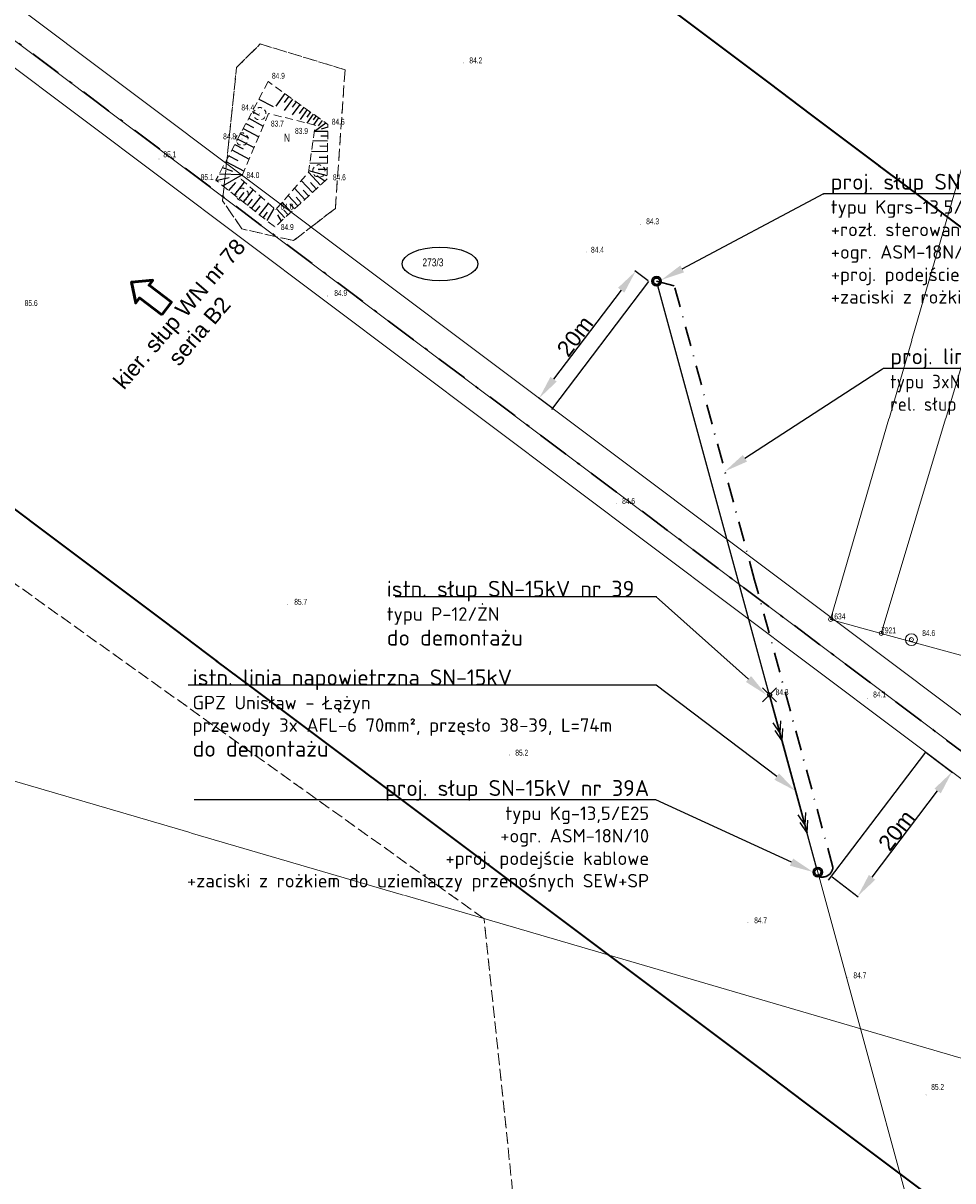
# Model space of a CAD drawing. Header units: metres. Extents: x 6524698 to 6533081, y 5883213 to 5896811.
# Tile 105 of 167: x 6527140 to 6527257, y 5892988 to 5893134. Entities that reach past the tile are written whole.
import ezdxf
from ezdxf import colors
from ezdxf.entities.mleader import LeaderData, LeaderLine
from ezdxf.enums import TextEntityAlignment as Align
from ezdxf.math import Vec2, Vec3

# ---------------------------------------------------------------- set-up
doc = ezdxf.new("R2010")
doc.units = ezdxf.units.M
doc.header["$MEASUREMENT"] = 0
for name, pattern in [('DASHDOT', [4, 2, -0.9, 0.2, -0.9]), ('DASHDOT2', [0.5, 0.25, -0.125, 0, -0.125]), ('mapa zasadnicza$0$1.0_0.5', [1.5, 1, -0.5]), ('mapa zasadnicza$0$219-500', [0]), ('mapa zasadnicza$0$egkk-500', [2, 1.5, -0.5]), ('mapa zasadnicza$0$egug-500', [1, 0.5, -0.5]), ('mapa zasadnicza$0$suep_sn_500', [0]), ('mapa zasadnicza$0$suep_wn_500', [0])]:
    doc.linetypes.add(name, pattern=pattern)
doc.layers.get('0').update_dxf_attribs({"lineweight": 0})
for name, color, linetype in [('!Pomiary odległości przewodów', 2, 'Continuous'), ('# OBMBS-9x-19xxx _EI_demontaż SN', 1, 'Demontaż_(6m)'), ('# OBMBS-9x-19xxx domiary', 5, 'Continuous'), ('mapa zasadnicza$0$000 Inne (niezydentyfikowane)', 7, 'Continuous'), ('mapa zasadnicza$0$202-punkt graniczny', 7, 'Continuous'), ('mapa zasadnicza$0$202-punkt graniczny-Atr103', 7, 'Continuous'), ('mapa zasadnicza$0$210-oznaczenie konturu użytku gruntowego', 7, 'Continuous'), ('mapa zasadnicza$0$211-numer działki ewidencyjnej', 7, 'Continuous'), ('mapa zasadnicza$0$217-kontur klasyfikacyjny', 7, 'Continuous'), ('mapa zasadnicza$0$218-kontur użytku gruntowego', 7, 'Continuous'), ('mapa zasadnicza$0$219-działka ewidencyjna', 7, 'Continuous'), ('mapa zasadnicza$0$drzewo liściaste', 7, 'Continuous'), ('mapa zasadnicza$0$pikieta naturalna', 7, 'Continuous'), ('mapa zasadnicza$0$pikieta naturalna-Atr2', 7, 'Continuous'), ('mapa zasadnicza$0$przewód elektroenergetyczny wysokiego napięcia', 7, 'Continuous'), ('mapa zasadnicza$0$przewód elektroenergetyczny średniego napięcia', 7, 'Continuous'), ('mapa zasadnicza$0$skarpa nieumocniona', 7, 'Continuous'), ('mapa zasadnicza$0$studnia zwykła', 7, 'Continuous'), ('mapa zasadnicza$0$słup przewodów napowietrznych', 7, 'Continuous')]:
    doc.layers.add(name, color=color, linetype=linetype)
for name, color, linetype, lineweight in [('# OBMBS-9x-19xxx __EI_opis_SN', 1, 'Continuous', 0), ('# OBMBS-9x-19xxx __EI_opis_WN słupy', 250, 'Continuous', 0), ('# OBMBS-9x-19xxx _El_działki', 92, 'Continuous', 25), ('# OBMBS-9x-19xxx _SN PROJ. KABLE 15kV', 10, 'DASHDOT2', 30), ('# OBMBS-9x-19xxx _SN PROJ. SŁUPY', 10, 'Continuous', 30), ('_EI_proj. mufa_złacze_stacja_słup SN', 10, 'Continuous', 25), ('_trasa_os', 1, 'DASHDOT', 30), ('Sections span lengths and Marker Balls Plan', 7, 'Continuous', 0)]:
    doc.layers.add(name, color=color, linetype=linetype, lineweight=lineweight)
doc.styles.add('linie', font='simplex.shx', dxfattribs={"height": 1})
doc.styles.add('mapa zasadnicza$0$STANDARD', font='Working1250', dxfattribs={"width": 0.75})
doc.styles.add('PLS_View', font='arial.ttf')
doc.styles.get("Standard").update_dxf_attribs({"font": 'arial.ttf'})
doc.linetypes.add('Demontaż_(6m)', pattern='A,6,["x",linie,S=2,R=0,X=-0.5238,Y=-0.66667],0', length=6)
doc.dimstyles.new('ISO-25', dxfattribs={"dimtxt": 2.5, "dimasz": 2.5, "dimexe": 1.25, "dimexo": 0.625, "dimtad": 1, "dimtxsty": 'Standard', "dimcen": 2.5, "dimadec": 0, "dimazin": 0, "dimtfac": 1, "dimtmove": 0, "dimatfit": 3, "dimfxl": 1, "dimarcsym": 0})

# ---------------------------------------------------------------- blocks, each defined once
blk = doc.blocks.new('*D1246')
at = {"layer": '# OBMBS-9x-19xxx domiary', "color": 0, "linetype": 'ByBlock', "lineweight": -2}
for p, q in [((6527254.12, 5893041.9), (6527257.42, 5893039.4)), ((6527247.27, 5893026.19), (6527255.53, 5893037.07)), ((6527242.24, 5893026.24), (6527245.54, 5893023.74))]:
    blk.add_line(p, q, dxfattribs=at)
at = {"layer": '# OBMBS-9x-19xxx domiary', "color": 0}
for points in [[(6527255.93, 5893036.77), (6527255.13, 5893037.37), (6527257.34, 5893039.46)], [(6527246.87, 5893026.49), (6527247.67, 5893025.88), (6527245.46, 5893023.8)]]:
    blk.add_solid(points, dxfattribs=at)
at = {"layer": 'Defpoints', "color": 0}
for p in [(6527254.04, 5893041.96), (6527257.34, 5893039.46), (6527242.16, 5893026.3)]:
    blk.add_point(p, dxfattribs=at)
at = {"layer": '# OBMBS-9x-19xxx domiary', "color": 0, "insert": (6527250.35, 5893032.1), "char_height": 2, "attachment_point": 5, "rotation": 52.8021}
blk.add_mtext('20m', dxfattribs=at)
blk = doc.blocks.new('*D1247')
at = {"layer": '# OBMBS-9x-19xxx domiary', "color": 0, "linetype": 'ByBlock', "lineweight": -2}
for p, q in [((6527219.08, 5893101.37), (6527217.4, 5893102.64)), ((6527215.66, 5893100.19), (6527207.15, 5893088.97)), ((6527206.93, 5893085.37), (6527205.25, 5893086.64))]:
    blk.add_line(p, q, dxfattribs=at)
at = {"layer": '# OBMBS-9x-19xxx domiary', "color": 0}
for points in [[(6527216.06, 5893099.89), (6527215.27, 5893100.5), (6527217.48, 5893102.58)], [(6527206.75, 5893089.27), (6527207.54, 5893088.67), (6527205.33, 5893086.58)]]:
    blk.add_solid(points, dxfattribs=at)
at = {"layer": 'Defpoints', "color": 0}
for p in [(6527219.16, 5893101.31), (6527205.33, 5893086.58), (6527207.01, 5893085.31)]:
    blk.add_point(p, dxfattribs=at)
at = {"layer": '# OBMBS-9x-19xxx domiary', "color": 0, "insert": (6527209.85, 5893094.39), "char_height": 2, "attachment_point": 5, "rotation": 52.8021}
blk.add_mtext('20m', dxfattribs=at)
blk = doc.blocks.new('mapa zasadnicza$0$202')
at = {"color": 0, "linetype": 'Continuous', "lineweight": 0}
blk.add_circle((0, 0), 0.25, dxfattribs=at)
blk = doc.blocks.new('mapa zasadnicza$0$OP021')
at = {"linetype": 'Continuous', "lineweight": 13}
h = blk.add_hatch(color=0, dxfattribs=at)
edge = h.paths.add_edge_path()
edge.add_arc((0, 0), 0.05, 0, 360)
at = {"color": 0, "linetype": 'Continuous', "lineweight": 13}
for centre, start, end in [((-0.38, 0.124), 121.308, 202.548), ((0, 0.4), 49.272, 130.728), ((0.38, 0.124), 337.452, 58.692), ((-0.235, -0.324), 193.221, 274.871), ((0.235, -0.324), 265.129, 346.779)]:
    blk.add_arc(centre, 0.4, start, end, dxfattribs=at)
blk = doc.blocks.new('mapa zasadnicza$0$PW01')
at = {"linetype": 'Continuous', "lineweight": 13}
h = blk.add_hatch(color=0, dxfattribs=at)
edge = h.paths.add_edge_path()
edge.add_arc((0, 0), 0.045, 0, 360)
blk = doc.blocks.new('mapa zasadnicza$0$US13')
at = {"color": 0, "linetype": 'Continuous', "lineweight": 13}
for radius in [0.75, 0.25]:
    blk.add_circle((0, 0), radius, dxfattribs=at)
blk = doc.blocks.new('mapa zasadnicza$0$US15')
at = {"color": 0, "linetype": 'Continuous', "lineweight": 13}
blk.add_circle((0, 0), 0.25, dxfattribs=at)
blk = doc.blocks.new('mapa zasadnicza$0$SUEP2')
at = {"color": 0, "linetype": 'Continuous'}
for p, q in [((0, 0), (6.027, 0)), ((5.027, 0), (3.527, 0.5)), ((5.027, 0), (3.527, -0.5)), ((6.027, 0), (4.527, 0.5)), ((6.027, 0), (4.527, -0.5)), ((6.027, 0), (18.027, 0)), ((17.027, 0), (15.527, 0.5)), ((17.027, 0), (15.527, -0.5)), ((18.027, 0), (16.527, 0.5)), ((18.027, 0), (16.527, -0.5))]:
    blk.add_line(p, q, dxfattribs=at)

msp = doc.modelspace()

# ---------------------------------------------------------------- linework, layer by layer
at = {"layer": '!Pomiary odległości przewodów'}
for p, q in [((6527206.911, 5893085.175), (6527219.157, 5893101.309)), ((6527241.798, 5893025.83), (6527254.044, 5893041.964))]:
    msp.add_line(p, q, dxfattribs=at)
at = {"layer": '# OBMBS-9x-19xxx __EI_opis_WN słupy', "lineweight": 50}
msp.add_lwpolyline([(6527157.8, 5893097.103), (6527159, 5893098.703), (6527156.171, 5893100.823), (6527156.641, 5893101.45), (6527153.97, 5893101.221), (6527154.502, 5893098.595), (6527154.972, 5893099.222), (6527157.8, 5893097.103)], close=True, dxfattribs=at)
at = {"layer": '# OBMBS-9x-19xxx _El_działki'}
msp.add_ellipse((6527192.828, 5893103.509), major_axis=(-4.768, 0), ratio=0.4441825, dxfattribs=at)
at = {"layer": '# OBMBS-9x-19xxx _SN PROJ. SŁUPY'}
for centre, radius in [((6527220.125, 5893101.32), 0.592), ((6527220.125, 5893101.32), 0.409), ((6527240.438, 5893026.851), 0.592), ((6527240.438, 5893026.851), 0.409)]:
    msp.add_circle(centre, radius, dxfattribs=at)
at = {"layer": '_EI_proj. mufa_złacze_stacja_słup SN', "color": 0}
msp.add_circle((6527234.35, 5893049.19), 0.25, dxfattribs=at)
at = {"layer": 'mapa zasadnicza$0$000 Inne (niezydentyfikowane)', "color": 7, "linetype": 'Continuous', "lineweight": 25, "flags": 128}
for points in [[(6527173.27, 5893124.99), (6527172.13, 5893123.41)], [(6527170.01, 5893124.29), (6527171.81, 5893123.34)], [(6527174.25, 5893124.28), (6527173.2, 5893122.83)], [(6527173.77, 5893124.63), (6527173.22, 5893123.87)], [(6527174.71, 5893123.95), (6527174.21, 5893123.25)], [(6527175.17, 5893123.61), (6527174.21, 5893122.28)], [(6527169.17, 5893122.7), (6527170.06, 5893122.24)], [(6527175.68, 5893123.25), (6527175.1, 5893122.45)], [(6527176.09, 5893122.96), (6527175.2, 5893121.73)], [(6527176.5, 5893122.66), (6527176.04, 5893122.02)], [(6527176.86, 5893122.39), (6527176.05, 5893121.26)], [(6527177.2, 5893122.15), (6527176.84, 5893121.65)], [(6527168.38, 5893121.2), (6527169.32, 5893120.7)], [(6527168.73, 5893121.87), (6527170.57, 5893120.89)], [(6527177.53, 5893121.91), (6527176.9, 5893121.04)], [(6527178.47, 5893121.23), (6527177.01, 5893120.2)], [(6527177.99, 5893121.58), (6527177.5, 5893120.9)], [(6527178.71, 5893120.76), (6527177.86, 5893120.48)], [(6527167.35, 5893119.25), (6527169.4, 5893118.16)], [(6527167.7, 5893119.91), (6527168.7, 5893119.38)], [(6527168.04, 5893120.56), (6527169.99, 5893119.53)], [(6527178.7, 5893120.19), (6527177.01, 5893120.2)], [(6527178.69, 5893119.59), (6527177.81, 5893119.61)], [(6527166.62, 5893117.87), (6527168.79, 5893116.72)], [(6527166.99, 5893118.57), (6527168.04, 5893118.01)], [(6527178.68, 5893118.97), (6527176.83, 5893119)], [(6527178.67, 5893118.32), (6527177.7, 5893118.33)], [(6527165.85, 5893116.41), (6527168.14, 5893115.2)], [(6527166.24, 5893117.15), (6527167.36, 5893116.56)], [(6527178.66, 5893117.63), (6527176.64, 5893117.66)], [(6527178.65, 5893116.92), (6527177.59, 5893116.93)], [(6527165.04, 5893114.88), (6527167.95, 5893114.76)], [(6527165.45, 5893115.66), (6527166.7, 5893115.21)], [(6527177.77, 5893113.44), (6527176.27, 5893115.08)], [(6527178.62, 5893114.59), (6527176.29, 5893115.26)], [(6527178.64, 5893116.17), (6527176.43, 5893116.2)], [(6527178.63, 5893115.39), (6527177.47, 5893115.41)], [(6527164.61, 5893114.04), (6527166.28, 5893114.4)], [(6527165.47, 5893113.36), (6527167.95, 5893114.76)], [(6527166.24, 5893112.75), (6527167.1, 5893113.75)], [(6527166.95, 5893112.19), (6527168.22, 5893113.79)], [(6527176.76, 5893112.51), (6527175.36, 5893114.02)], [(6527177.25, 5893112.97), (6527176.53, 5893113.75)], [(6527178.31, 5893113.94), (6527177.3, 5893114.6)], [(6527167.53, 5893111.73), (6527168.15, 5893112.52)], [(6527168.07, 5893111.31), (6527169.29, 5893112.85)], [(6527169.1, 5893110.49), (6527170.27, 5893111.98)], [(6527174.92, 5893110.82), (6527173.71, 5893112.14)], [(6527175.81, 5893111.64), (6527174.51, 5893113.05)], [(6527175.36, 5893111.22), (6527174.73, 5893111.9)], [(6527176.27, 5893112.07), (6527175.6, 5893112.8)], [(6527168.59, 5893110.89), (6527169.19, 5893111.65)], [(6527169.59, 5893110.1), (6527170.17, 5893110.82)], [(6527170.08, 5893109.71), (6527171.22, 5893111.14)], [(6527171.04, 5893108.96), (6527171.95, 5893110.49)], [(6527173.3, 5893109.32), (6527172.24, 5893110.47)], [(6527174.09, 5893110.05), (6527172.96, 5893111.29)], [(6527174.5, 5893110.43), (6527173.91, 5893111.07)], [(6527170.56, 5893109.33), (6527171.12, 5893110.03)], [(6527172.85, 5893108.91), (6527172.4, 5893109.7)], [(6527173.7, 5893109.69), (6527173.15, 5893110.28)]]:
    msp.add_lwpolyline(points, dxfattribs=at)
at = {"layer": 'mapa zasadnicza$0$217-kontur klasyfikacyjny', "color": 92, "linetype": 'mapa zasadnicza$0$egkk-500', "lineweight": 18, "flags": 128}
for points in [[(6527168.68, 5893129.74), (6527170.18, 5893131.23)], [(6527170.18, 5893131.23), (6527180.87, 5893127.98)], [(6527167.19, 5893128.25), (6527168.68, 5893129.74)], [(6527165.44, 5893111.47), (6527167.19, 5893128.25)], [(6527180.87, 5893127.98), (6527179.65, 5893110.5)], [(6527167.86, 5893107.93), (6527165.44, 5893111.47)], [(6527179.65, 5893110.5), (6527177.35, 5893108.74)], [(6527174.37, 5893106.44), (6527167.86, 5893107.93)], [(6527177.35, 5893108.74), (6527174.37, 5893106.44)]]:
    msp.add_lwpolyline(points, dxfattribs=at)
at = {"layer": 'mapa zasadnicza$0$218-kontur użytku gruntowego', "color": 3, "linetype": 'mapa zasadnicza$0$egug-500', "lineweight": 18, "flags": 128}
for points in [[(6527170.18, 5893131.23), (6527168.68, 5893129.74)], [(6527180.87, 5893127.98), (6527170.18, 5893131.23)], [(6527168.68, 5893129.74), (6527167.19, 5893128.25)], [(6527167.19, 5893128.25), (6527165.44, 5893111.47)], [(6527179.65, 5893110.5), (6527180.87, 5893127.98)], [(6527165.44, 5893111.47), (6527167.86, 5893107.93)], [(6527177.35, 5893108.74), (6527179.65, 5893110.5)], [(6527167.86, 5893107.93), (6527174.37, 5893106.44)], [(6527174.37, 5893106.44), (6527177.35, 5893108.74)]]:
    msp.add_lwpolyline(points, dxfattribs=at)
at = {"layer": 'mapa zasadnicza$0$219-działka ewidencyjna', "color": 7, "linetype": 'mapa zasadnicza$0$219-500', "lineweight": 18, "flags": 128}
for points in [[(6527242.05, 5893058.7), (6527248.42, 5893056.94)], [(6527248.42, 5893056.94), (6527262.42, 5893053.09)]]:
    msp.add_lwpolyline(points, dxfattribs=at)
at = {"layer": 'mapa zasadnicza$0$skarpa nieumocniona', "color": 7, "linetype": 'mapa zasadnicza$0$1.0_0.5', "lineweight": 18, "flags": 128}
for points in [[(6527171.18, 5893126.5), (6527164.6, 5893114.05), (6527172.04, 5893108.16), (6527178.61, 5893114.22), (6527178.71, 5893121.06)], [(6527171.18, 5893126.5), (6527164.6, 5893114.05), (6527172.04, 5893108.16), (6527178.61, 5893114.22), (6527178.71, 5893121.06)], [(6527171.24, 5893122.47), (6527167.73, 5893114.23), (6527172.12, 5893110.34), (6527176.26, 5893115.04), (6527177.12, 5893120.99)], [(6527171.24, 5893122.47), (6527167.73, 5893114.23), (6527172.12, 5893110.34), (6527176.26, 5893115.04), (6527177.12, 5893120.99)]]:
    msp.add_lwpolyline(points, close=True, dxfattribs=at)

# ---------------------------------------------------------------- block references
at = {"layer": 'mapa zasadnicza$0$202-punkt graniczny', "color": 7, "linetype": 'Continuous', "lineweight": 18}
for p in [(6527242.05, 5893058.7), (6527248.42, 5893056.94)]:
    msp.add_blockref('mapa zasadnicza$0$202', p, dxfattribs=at)
at = {"layer": 'mapa zasadnicza$0$drzewo liściaste', "color": 94, "linetype": 'Continuous', "lineweight": 18, "rotation": 0.2960000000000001}
for p in [(6527170.13, 5893122.44), (6527167.88, 5893119.24), (6527177.58, 5893115.22), (6527167.9, 5893112.27)]:
    msp.add_blockref('mapa zasadnicza$0$OP021', p, dxfattribs=at)
at = {"layer": 'mapa zasadnicza$0$pikieta naturalna', "color": 7, "linetype": 'Continuous', "lineweight": 13}
for p, rotation in [((6527195.79, 5893128.84), 0.109), ((6527171.18, 5893126.5), 359.7719999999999), ((6527170.13, 5893122.44), 359.856), ((6527171.24, 5893122.47), 0.147), ((6527177.12, 5893120.99), 359.866), ((6527178.71, 5893121.06), 359.736), ((6527167.88, 5893119.24), 359.9610000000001), ((6527157.44, 5893116.72), 359.954), ((6527165.13, 5893113.88), 359.862), ((6527167.73, 5893114.23), 359.7670000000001), ((6527178.61, 5893114.22), 0.032), ((6527172.12, 5893110.34), 359.945), ((6527172.04, 5893108.16), 0.02999999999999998), ((6527218.12, 5893108.48), 359.7559999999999), ((6527211.25, 5893105.01), 0.106), ((6527178.68, 5893099.46), 359.757), ((6527215.11, 5893073.33), 0.034), ((6527173.58, 5893060.59), 359.94), ((6527252.23, 5893056.15), 359.875), ((6527246.69, 5893048.74), 359.87), ((6527244.23, 5893013.6), 0.128), ((6527254.08, 5892998.77), 359.746)]:
    msp.add_blockref('mapa zasadnicza$0$PW01', p, dxfattribs=dict(at, rotation=rotation))
at = {"layer": 'mapa zasadnicza$0$studnia zwykła', "color": 5, "linetype": 'Continuous', "lineweight": 18}
msp.add_blockref('mapa zasadnicza$0$US13', (6527252.23, 5893056.15), dxfattribs=at)

# ---------------------------------------------------------------- texts
at = {"layer": '# OBMBS-9x-19xxx __EI_opis_WN słupy', "insert": (6527151.24, 5893088.54), "char_height": 2, "width": 24.55803, "attachment_point": 1, "rotation": 49.42128, "style": 'PLS_View'}
msp.add_mtext('\\pxqc;kier. słup WN nr 78 seria B2', dxfattribs=at)
at = {"layer": 'mapa zasadnicza$0$202-punkt graniczny-Atr103', "color": 7, "style": 'mapa zasadnicza$0$STANDARD', "width": 0.667}
for s, p in [('1634', (6527242.05, 5893058.7)), ('7921', (6527248.42, 5893056.94))]:
    msp.add_text(s, height=0.75, dxfattribs=at).set_placement(p)
at = {"layer": 'mapa zasadnicza$0$210-oznaczenie konturu użytku gruntowego', "color": 3, "linetype": 'Continuous', "lineweight": 18, "style": 'mapa zasadnicza$0$STANDARD', "width": 0.79}
msp.add_text('N', height=1, dxfattribs=at).set_placement((6527173.17, 5893118.91))
at = {"layer": 'mapa zasadnicza$0$211-numer działki ewidencyjnej', "color": 7, "linetype": 'Continuous', "lineweight": 18, "style": 'mapa zasadnicza$0$STANDARD', "width": 0.79}
msp.add_text('273/3', height=1, dxfattribs=at).set_placement((6527190.62, 5893104.2), align=Align.TOP_LEFT)
at = {"layer": 'mapa zasadnicza$0$pikieta naturalna-Atr2', "color": 7, "style": 'mapa zasadnicza$0$STANDARD', "width": 0.667}
for s, p in [('84.2', (6527196.53, 5893128.78)), ('84.9', (6527171.66, 5893126.84)), ('84.4', (6527167.81, 5893122.85)), ('83.7', (6527171.53, 5893120.82)), ('83.9', (6527174.57, 5893119.9)), ('84.6', (6527179.2, 5893121.05)), ('84.8', (6527165.51, 5893119.21)), ('85.1', (6527157.98, 5893116.94)), ('85.1', (6527162.68, 5893114.07)), ('84.0', (6527168.45, 5893114.33)), ('84.6', (6527179.34, 5893114.05)), ('84.0', (6527172.74, 5893110.35)), ('84.9', (6527172.78, 5893107.78)), ('84.4', (6527211.86, 5893104.91)), ('84.9', (6527179.51, 5893099.48)), ('85.6', (6527140.51, 5893098.2)), ('84.6', (6527215.78, 5893073.25)), ('85.7', (6527174.47, 5893060.54)), ('84.6', (6527253.59, 5893056.6)), ('84.1', (6527247.41, 5893048.86)), ('84.7', (6527244.92, 5893013.46)), ('85.2', (6527254.72, 5892999.39))]:
    msp.add_text(s, height=0.75, dxfattribs=at).set_placement(p)

# ---------------------------------------------------------------- dimensions: what is measured, and where the dimension line sits
at = {"layer": '# OBMBS-9x-19xxx domiary', "color": 5, "linetype": 'ByBlock'}
for base, p1, p2, angle, picture, middle in [((6527205.332, 5893086.581), (6527219.157, 5893101.309), (6527207.011, 5893085.307), 232.8021, '*D1247', (6527210.742, 5893093.71)), ((6527257.345, 5893039.459), (6527242.156, 5893026.301), (6527254.044, 5893041.964), 52.8021, '*D1246', (6527251.248, 5893031.426))]:
    dim = msp.add_linear_dim(base=base, p1=p1, p2=p2, angle=angle, dimstyle='ISO-25', override={"dimtxt": 2, "dimasz": 3, "dimexe": 0.1, "dimexo": 0.1, "dimgap": 0.1, "dimdec": 0, "dimpost": 'm', "dimtxsty": 'Standard'}, dxfattribs=at)
    dim.commit()
    dim.dimension.update_dxf_attribs({"geometry": picture, "text_midpoint": middle, "dimtype": 161})

# ---------------------------------------------------------------- next in the draw order: leaders
at = {"layer": '# OBMBS-9x-19xxx _EI_demontaż SN', "linetype": 'ByBlock'}
ml = msp.add_multileader_mtext('Standard', dxfattribs=at)
ml.set_content('\\pxqj;{\\fISOCPEUR|b0|i0|c238|p34;istn. słup SN-15kV nr 39\\P\\H0.85x;typu P-12/ŻN\\P\\fISOCPEUR|b1|i0|c238|p34;\\H1.176471x;do demontażu }', color=256, style='PLS_View')
ml.set_leader_properties()
ml.build(insert=Vec2(0, 0))
ml.multileader.update_dxf_attribs({"text_left_attachment_type": 6, "text_right_attachment_type": 6, "dogleg_length": 0.36, "arrow_head_size": 3})
ctx = ml.context
ctx.base_point, ctx.char_height, ctx.arrow_head_size, ctx.landing_gap_size, ctx.plane_origin = Vec3(6527188.093, 5893061.56, 105.722), 2, 3, 0.5, Vec3(6527041.3, 5893017.61, 105.722)
ctx.left_attachment, ctx.right_attachment, ctx.text_align_type = 6, 6, 2
notes = []
notes.append((ctx, [(0, (1, 1, 0), (6527220.053, 5893061.56, 105.722), (-1, 0), 0.36, [(0, [(6527233.941, 5893049.19, 105.722)], 0, [])])]))
ctx.mtext.insert, ctx.mtext.width, ctx.mtext.alignment, ctx.mtext.flow_direction = Vec3(6527219.193, 5893063.562, 105.722), 33.06608, 3, 5
ctx.mtext.has_bg_fill, ctx.mtext.bg_color, ctx.mtext.bg_scale_factor, ctx.mtext.bg_transparency, ctx.mtext.use_window_bg_color = 1, -1073741824, 1.5, 0, 1
for ctx, leaders in notes:
    for number, flags, end, landing, length, lines in leaders:
        leader = LeaderData()
        leader.index, (leader.has_last_leader_line, leader.has_dogleg_vector, leader.attachment_direction) = number, flags
        leader.last_leader_point, leader.dogleg_vector, leader.dogleg_length = Vec3(end), Vec3(landing), length
        for number, points, colour, breaks in lines:
            line = LeaderLine()
            line.index, line.vertices, line.color, line.breaks = number, Vec3.list(points), colors.encode_raw_color(colour), breaks
            leader.lines.append(line)
        ctx.leaders.append(leader)

# ---------------------------------------------------------------- next in the draw order: leaders
ml = msp.add_multileader_mtext('Standard', dxfattribs=at)
ml.set_content('\\pxqj;{\\fISOCPEUR|b1|i0|c238|p34;istn. linia napowietrzna SN-15kV\\P\\H0.85x;GPZ Unisław - Łążyn\\Pprzewody 3x AFL-6 70mm², przęsło 38-39, L=74m\\P\\H1.176471x;do demontażu}', color=256, style='PLS_View')
ml.set_leader_properties()
ml.build(insert=Vec2(0, 0))
ml.multileader.update_dxf_attribs({"text_left_attachment_type": 6, "text_right_attachment_type": 6, "dogleg_length": 1.495, "arrow_head_size": 3})
ctx = ml.context
ctx.base_point, ctx.char_height, ctx.arrow_head_size, ctx.landing_gap_size, ctx.plane_origin = Vec3(6527165.828, 5893050.392), 2, 3, 0.5, Vec3(6527289.818, 5893078.82)
ctx.left_attachment, ctx.right_attachment, ctx.text_align_type = 6, 6, 2
notes = []
notes.append((ctx, [(0, (1, 1, 0), (6527220.05, 5893050.392), (-1, 0), 1.495, [(0, [(6527237.65, 5893037.074)], 0, [])])]))
ctx.mtext.insert, ctx.mtext.width, ctx.mtext.alignment, ctx.mtext.flow_direction = Vec3(6527218.055, 5893052.394), 56.39334, 3, 5
ctx.mtext.has_bg_fill, ctx.mtext.bg_color, ctx.mtext.bg_scale_factor, ctx.mtext.bg_transparency, ctx.mtext.use_window_bg_color = 1, -1073741824, 1.5, 0, 1
for ctx, leaders in notes:
    for number, flags, end, landing, length, lines in leaders:
        leader = LeaderData()
        leader.index, (leader.has_last_leader_line, leader.has_dogleg_vector, leader.attachment_direction) = number, flags
        leader.last_leader_point, leader.dogleg_vector, leader.dogleg_length = Vec3(end), Vec3(landing), length
        for number, points, colour, breaks in lines:
            line = LeaderLine()
            line.index, line.vertices, line.color, line.breaks = number, Vec3.list(points), colors.encode_raw_color(colour), breaks
            leader.lines.append(line)
        ctx.leaders.append(leader)

# ---------------------------------------------------------------- next in the draw order: linework, layer by layer
at = {"layer": '# OBMBS-9x-19xxx _EI_demontaż SN'}
for points in [[(6527240.331, 5893027.245), (6527220.281, 5893100.748)], [(6527240.331, 5893027.245), (6527220.281, 5893100.748)], [(6527233.45, 5893050.09), (6527235.25, 5893048.29)], [(6527235.25, 5893050.09), (6527233.45, 5893048.29)], [(6527233.45, 5893050.09), (6527235.25, 5893048.29)], [(6527235.25, 5893050.09), (6527233.45, 5893048.29)]]:
    msp.add_lwpolyline(points, dxfattribs=at)
at = {"layer": '# OBMBS-9x-19xxx _SN PROJ. KABLE 15kV', "ltscale": 10}
msp.add_lwpolyline([(6527240.594, 5893026.279, 0.484459), (6527242.344, 5893027.464), (6527232.479, 5893063.644), (6527222.353, 5893100.754), (6527220.125, 5893101.32)], format="xyb", dxfattribs=at)
msp.add_lwpolyline([(6527240.594, 5893026.279, 0.484459), (6527242.344, 5893027.464), (6527232.479, 5893063.644), (6527222.353, 5893100.754), (6527220.125, 5893101.32)], format="xyb", dxfattribs=at)
msp.add_lwpolyline([(6527240.594, 5893026.279, 0.484459), (6527242.344, 5893027.464), (6527232.479, 5893063.644), (6527222.353, 5893100.754), (6527220.125, 5893101.32)], format="xyb", dxfattribs=at)

# ---------------------------------------------------------------- next in the draw order: leaders
at = {"layer": '# OBMBS-9x-19xxx __EI_opis_SN', "linetype": 'ByBlock'}
ml = msp.add_multileader_mtext('Standard', dxfattribs=at)
ml.set_content('\\pxql;{\\fISOCPEUR|b1|i0|c238|p34;proj.\\A1; słup SN-15kV nr 39 \\P\\pq*;\\H0.85x;typu Kgrs-13,5/E25\\P\\pql;+rozł. sterowany radiowo Sectos NXB-24C630AM3 nr.......\\P+ogr. ASM-18N/10\\P+proj. podejście kablowe\\P+zaciski z rożkiem do uziemiaczy przenośnych SEW+SP }', color=256, style='PLS_View')
ml.set_leader_properties()
ml.build(insert=Vec2(0, 0))
ml.multileader.update_dxf_attribs({"text_left_attachment_type": 6, "text_right_attachment_type": 6, "dogleg_length": 0.36, "arrow_head_size": 3})
ctx = ml.context
ctx.base_point, ctx.char_height, ctx.arrow_head_size, ctx.landing_gap_size, ctx.plane_origin = Vec3(6527241.57, 5893112.371), 2, 3, 0.5, Vec3(6527212.242, 5893086.819)
ctx.left_attachment, ctx.right_attachment = 6, 6
notes = []
notes.append((ctx, [(0, (1, 1, 0), (6527241.21, 5893112.371), (1, 0), 0.36, [(0, [(6527220.698, 5893101.47)], 0, [])])]))
ctx.mtext.insert, ctx.mtext.width, ctx.mtext.flow_direction = Vec3(6527242.07, 5893114.866), 61.93595, 5
ctx.mtext.has_bg_fill, ctx.mtext.bg_color, ctx.mtext.bg_scale_factor, ctx.mtext.bg_transparency, ctx.mtext.use_window_bg_color = 1, -1073741824, 1.5, 0, 1
ml = msp.add_multileader_mtext('Standard', dxfattribs=at)
ml.set_content('\\pxqj;{\\fISOCPEUR|b0|i0|c238|p34;istn. słup SN-15kV nr 39\\P\\H0.85x;typu P-12/ŻN\\P\\fISOCPEUR|b1|i0|c238|p34;\\H1.176471x;do demontażu }', color=256, style='PLS_View')
ml.set_leader_properties()
ml.build(insert=Vec2(0, 0))
ml.multileader.update_dxf_attribs({"text_left_attachment_type": 6, "text_right_attachment_type": 6, "dogleg_length": 0.36, "arrow_head_size": 3})
ctx = ml.context
ctx.base_point, ctx.char_height, ctx.arrow_head_size, ctx.landing_gap_size, ctx.plane_origin = Vec3(6527188.093, 5893061.56, 105.722), 2, 3, 0.5, Vec3(6527041.3, 5893017.61, 105.722)
ctx.left_attachment, ctx.right_attachment, ctx.text_align_type = 6, 6, 2
notes.append((ctx, [(0, (1, 1, 0), (6527220.053, 5893061.56, 105.722), (-1, 0), 0.36, [(0, [(6527233.941, 5893049.19, 105.722)], 0, [])])]))
ctx.mtext.insert, ctx.mtext.width, ctx.mtext.alignment, ctx.mtext.flow_direction = Vec3(6527219.193, 5893063.562, 105.722), 33.06608, 3, 5
ctx.mtext.has_bg_fill, ctx.mtext.bg_color, ctx.mtext.bg_scale_factor, ctx.mtext.bg_transparency, ctx.mtext.use_window_bg_color = 1, -1073741824, 1.5, 0, 1
ml = msp.add_multileader_mtext('Standard', dxfattribs=at)
ml.set_content('\\pxqr;{\\fISOCPEUR|b1|i0|c238|p34;proj.\\A1; słup SN-15kV nr 39A\\P\\H0.85x;typu Kg-13,5/E25\\P+ogr. ASM-18N/10\\P+proj. podejście kablowe\\P+zaciski z rożkiem do uziemiaczy przenośnych SEW+SP }', color=256, style='PLS_View')
ml.set_leader_properties()
ml.build(insert=Vec2(0, 0))
ml.multileader.update_dxf_attribs({"text_left_attachment_type": 6, "text_right_attachment_type": 6, "dogleg_length": 0.36, "arrow_head_size": 3})
ctx = ml.context
ctx.base_point, ctx.char_height, ctx.arrow_head_size, ctx.landing_gap_size, ctx.plane_origin = Vec3(6527162.236, 5893035.95), 2, 3, 0.5, Vec3(6527125.184, 5892989.385)
ctx.left_attachment, ctx.right_attachment, ctx.text_align_type = 6, 6, 2
notes.append((ctx, [(0, (1, 1, 0), (6527220.045, 5893035.95), (-1, 0), 0.36, [(0, [(6527239.846, 5893026.851)], 0, [])])]))
ctx.mtext.insert, ctx.mtext.width, ctx.mtext.alignment, ctx.mtext.flow_direction = Vec3(6527219.185, 5893038.444), 56.75803, 3, 5
ctx.mtext.has_bg_fill, ctx.mtext.bg_color, ctx.mtext.bg_scale_factor, ctx.mtext.bg_transparency, ctx.mtext.use_window_bg_color = 1, -1073741824, 1.5, 0, 1
for ctx, leaders in notes:
    for number, flags, end, landing, length, lines in leaders:
        leader = LeaderData()
        leader.index, (leader.has_last_leader_line, leader.has_dogleg_vector, leader.attachment_direction) = number, flags
        leader.last_leader_point, leader.dogleg_vector, leader.dogleg_length = Vec3(end), Vec3(landing), length
        for number, points, colour, breaks in lines:
            line = LeaderLine()
            line.index, line.vertices, line.color, line.breaks = number, Vec3.list(points), colors.encode_raw_color(colour), breaks
            leader.lines.append(line)
        ctx.leaders.append(leader)

# ---------------------------------------------------------------- next in the draw order: linework, layer by layer
at = {"layer": 'mapa zasadnicza$0$000 Inne (niezydentyfikowane)', "color": 7, "linetype": 'Continuous', "lineweight": 35, "flags": 128}
msp.add_lwpolyline([(6527137.511, 5893198.969), (6527142.886, 5893194.933), (6527148.262, 5893190.896), (6527153.638, 5893186.86), (6527159.013, 5893182.823), (6527164.389, 5893178.787), (6527169.765, 5893174.75), (6527175.14, 5893170.714), (6527180.516, 5893166.677), (6527185.892, 5893162.641), (6527191.267, 5893158.604), (6527196.643, 5893154.568), (6527202.019, 5893150.531), (6527207.394, 5893146.495), (6527212.77, 5893142.458), (6527218.146, 5893138.422), (6527223.521, 5893134.385), (6527228.897, 5893130.349), (6527234.273, 5893126.312), (6527239.648, 5893122.276), (6527245.024, 5893118.239), (6527250.4, 5893114.203), (6527255.775, 5893110.166), (6527261.151, 5893106.13)], dxfattribs=at)
at = {"layer": 'mapa zasadnicza$0$217-kontur klasyfikacyjny', "color": 92, "linetype": 'mapa zasadnicza$0$egkk-500', "lineweight": 18, "flags": 128}
msp.add_lwpolyline([(6527208.02, 5892928.93), (6527198.39, 5893020.97)], dxfattribs=at)
at = {"layer": 'mapa zasadnicza$0$218-kontur użytku gruntowego', "color": 3, "linetype": 'mapa zasadnicza$0$egug-500', "lineweight": 18, "flags": 128}
msp.add_lwpolyline([(6527208.02, 5892928.93), (6527198.39, 5893020.97)], dxfattribs=at)

# ---------------------------------------------------------------- next in the draw order: block references
at = {"layer": 'mapa zasadnicza$0$pikieta naturalna', "color": 7, "linetype": 'Continuous', "lineweight": 13, "rotation": 0.061}
msp.add_blockref('mapa zasadnicza$0$PW01', (6527231.63, 5893020.49), dxfattribs=at)

# ---------------------------------------------------------------- next in the draw order: texts
at = {"layer": 'mapa zasadnicza$0$pikieta naturalna-Atr2', "color": 7, "style": 'mapa zasadnicza$0$STANDARD', "width": 0.667}
for s, p in [('84.3', (6527218.81, 5893108.5)), ('84.7', (6527232.42, 5893020.4))]:
    msp.add_text(s, height=0.75, dxfattribs=at).set_placement(p)

# ---------------------------------------------------------------- next in the draw order: leaders
at = {"layer": '# OBMBS-9x-19xxx __EI_opis_SN', "linetype": 'ByBlock'}
ml = msp.add_multileader_mtext('Standard', dxfattribs=at)
ml.set_content('\\pxql;{\\fISOCPEUR|b1|i0|c238|p34;proj. linia kablowa SN-15kV\\P\\T1.05;\\W0.9;\\fISOCPEUR|b0|i0|c238|p34;\\H0.85x;typu 3xNA2X(FL)2Y 1x150/25mm² L=81/103m\\Prel. słup nr 39 - słup nr 39A}', color=256, style='PLS_View')
ml.set_leader_properties()
ml.build(insert=Vec2(0, 0))
ml.multileader.update_dxf_attribs({"text_left_attachment_type": 6, "text_right_attachment_type": 6, "dogleg_length": 0.36, "arrow_head_size": 3})
ctx = ml.context
ctx.base_point, ctx.char_height, ctx.arrow_head_size, ctx.landing_gap_size, ctx.plane_origin = Vec3(6527249.061, 5893090.348), 2, 3, 0.5, Vec3(6527326.068, 5893043.958)
ctx.left_attachment, ctx.right_attachment = 6, 6
notes = []
notes.append((ctx, [(0, (1, 1, 0), (6527248.701, 5893090.348), (1, 0), 0.36, [(0, [(6527228.734, 5893077.367)], 0, [])])]))
ctx.mtext.insert, ctx.mtext.width, ctx.mtext.flow_direction = Vec3(6527249.561, 5893092.858), 44.53399, 5
ctx.mtext.has_bg_fill, ctx.mtext.bg_color, ctx.mtext.bg_scale_factor, ctx.mtext.bg_transparency, ctx.mtext.use_window_bg_color = 1, -1073741824, 1.5, 0, 1
ml = msp.add_multileader_mtext('Standard', dxfattribs=at)
ml.set_content('\\pxqj;{\\fISOCPEUR|b1|i0|c238|p34;istn. linia napowietrzna SN-15kV\\P\\H0.85x;GPZ Unisław - Łążyn\\Pprzewody 3x AFL-6 70mm², przęsło 38-39, L=74m\\P\\H1.176471x;do demontażu}', color=256, style='PLS_View')
ml.set_leader_properties()
ml.build(insert=Vec2(0, 0))
ml.multileader.update_dxf_attribs({"text_left_attachment_type": 6, "text_right_attachment_type": 6, "dogleg_length": 1.495, "arrow_head_size": 3})
ctx = ml.context
ctx.base_point, ctx.char_height, ctx.arrow_head_size, ctx.landing_gap_size, ctx.plane_origin = Vec3(6527165.828, 5893050.392), 2, 3, 0.5, Vec3(6527289.818, 5893078.82)
ctx.left_attachment, ctx.right_attachment, ctx.text_align_type = 6, 6, 2
notes.append((ctx, [(0, (1, 1, 0), (6527220.05, 5893050.392), (-1, 0), 1.495, [(0, [(6527237.65, 5893037.074)], 0, [])])]))
ctx.mtext.insert, ctx.mtext.width, ctx.mtext.alignment, ctx.mtext.flow_direction = Vec3(6527218.055, 5893052.394), 56.39334, 3, 5
ctx.mtext.has_bg_fill, ctx.mtext.bg_color, ctx.mtext.bg_scale_factor, ctx.mtext.bg_transparency, ctx.mtext.use_window_bg_color = 1, -1073741824, 1.5, 0, 1
for ctx, leaders in notes:
    for number, flags, end, landing, length, lines in leaders:
        leader = LeaderData()
        leader.index, (leader.has_last_leader_line, leader.has_dogleg_vector, leader.attachment_direction) = number, flags
        leader.last_leader_point, leader.dogleg_vector, leader.dogleg_length = Vec3(end), Vec3(landing), length
        for number, points, colour, breaks in lines:
            line = LeaderLine()
            line.index, line.vertices, line.color, line.breaks = number, Vec3.list(points), colors.encode_raw_color(colour), breaks
            leader.lines.append(line)
        ctx.leaders.append(leader)

# ---------------------------------------------------------------- next in the draw order: linework, layer by layer
at = {"layer": '_trasa_os', "linetype": 'DASHDOT', "ltscale": 2}
msp.add_lwpolyline([(6528589.986, 5891744.689), (6528580.198, 5892007.978), (6528365.87, 5892211.536), (6528143.159, 5892378.558), (6527920.541, 5892545.59), (6527693.967, 5892715.374), (6527530.815, 5892837.971), (6527304.639, 5893007.458), (6527095.026, 5893164.924), (6526808.543, 5893379.811), (6526773.046, 5893625.004), (6526837.186, 5893856.22), (6526918.697, 5894149.866), (6527004.557, 5894459.054), (6526829.193, 5894634.492), (6526625.033, 5894855.653), (6526658.914, 5895086.074), (6526701.409, 5895318.796), (6526680.866, 5895666.414), (6526660.166, 5896015.549), (6526639.565, 5896364.931), (6526621.438, 5896669.322), (6526632.668, 5896724.885)], dxfattribs=at)
at = {"layer": 'mapa zasadnicza$0$000 Inne (niezydentyfikowane)', "color": 7, "linetype": 'Continuous', "lineweight": 35, "flags": 128}
msp.add_lwpolyline([(6527254.862, 5892985.799), (6527249.487, 5892989.835), (6527244.111, 5892993.872), (6527238.735, 5892997.908), (6527233.36, 5893001.945), (6527227.984, 5893005.981), (6527222.608, 5893010.018), (6527217.233, 5893014.054), (6527211.857, 5893018.091), (6527206.481, 5893022.127), (6527201.106, 5893026.164), (6527195.73, 5893030.2), (6527190.354, 5893034.237), (6527184.979, 5893038.273), (6527179.603, 5893042.31), (6527174.227, 5893046.346), (6527168.852, 5893050.383), (6527163.476, 5893054.419), (6527158.1, 5893058.456), (6527152.725, 5893062.492), (6527147.349, 5893066.529), (6527141.973, 5893070.565), (6527136.598, 5893074.602)], dxfattribs=at)
at = {"layer": 'mapa zasadnicza$0$217-kontur klasyfikacyjny', "color": 92, "linetype": 'mapa zasadnicza$0$egkk-500', "lineweight": 18, "flags": 128}
msp.add_lwpolyline([(6527198.39, 5893020.97), (6527077.27, 5893107.5)], dxfattribs=at)
at = {"layer": 'mapa zasadnicza$0$218-kontur użytku gruntowego', "color": 3, "linetype": 'mapa zasadnicza$0$egug-500', "lineweight": 18, "flags": 128}
msp.add_lwpolyline([(6527198.39, 5893020.97), (6527077.27, 5893107.5)], dxfattribs=at)
at = {"layer": 'mapa zasadnicza$0$219-działka ewidencyjna', "color": 7, "linetype": 'mapa zasadnicza$0$219-500', "lineweight": 18, "flags": 128}
for points in [[(6527279.6, 5893187.95), (6527242.05, 5893058.7)], [(6527248.42, 5893056.94), (6527266.01, 5893115.68)], [(6527122.95, 5893043.04), (6527290.52, 5892994.02)]]:
    msp.add_lwpolyline(points, dxfattribs=at)
at = {"layer": 'mapa zasadnicza$0$przewód elektroenergetyczny wysokiego napięcia', "color": 1, "linetype": 'mapa zasadnicza$0$suep_wn_500', "lineweight": 18, "flags": 128}
msp.add_lwpolyline([(6527304.58, 5893007.55), (6527094.79, 5893165.02)], dxfattribs=at)
at = {"layer": 'mapa zasadnicza$0$przewód elektroenergetyczny średniego napięcia', "color": 1, "linetype": 'mapa zasadnicza$0$suep_sn_500', "lineweight": 18, "flags": 128}
msp.add_lwpolyline([(6527234.35, 5893049.19), (6527263.71, 5892941.46)], dxfattribs=at)
at = {"layer": 'Sections span lengths and Marker Balls Plan', "color": 1, "flags": 128}
for points in [[(6528587.188, 5891744.577), (6528577.92, 5892006.949), (6528364.256, 5892209.626), (6528141.479, 5892376.318), (6527918.861, 5892543.35), (6527692.286, 5892713.134), (6527529.134, 5892835.731), (6527302.959, 5893005.217), (6527093.345, 5893162.685), (6526805.533, 5893378.025), (6526770.052, 5893625.195), (6526834.488, 5893856.969), (6526921.106, 5894149.197), (6527002.139, 5894458.418), (6526827.029, 5894632.413), (6526621.689, 5894854.62), (6526661.381, 5895085.668), (6526701.409, 5895318.796), (6526678.071, 5895666.249), (6526657.371, 5896015.383), (6526636.77, 5896364.766), (6526617.947, 5896669.567), (6526630.708, 5896725.281)], [(6528593.583, 5891744.832), (6528583.388, 5892009.419), (6528368, 5892214.057), (6528145.319, 5892381.438), (6527922.701, 5892548.47), (6527696.127, 5892718.253), (6527532.976, 5892840.85), (6527306.799, 5893010.338), (6527097.187, 5893167.803), (6526810.693, 5893381.087), (6526776.04, 5893624.814), (6526840.655, 5893855.257), (6526921.106, 5894149.197), (6527007.942, 5894459.944), (6526831.356, 5894636.57), (6526627.422, 5894856.391), (6526661.381, 5895085.668), (6526701.409, 5895318.795), (6526684.46, 5895666.627), (6526663.76, 5896015.761), (6526643.159, 5896365.143), (6526623.932, 5896669.147), (6526634.628, 5896724.489)]]:
    msp.add_lwpolyline(points, dxfattribs=at)

# ---------------------------------------------------------------- next in the draw order: block references
at = {"layer": 'mapa zasadnicza$0$pikieta naturalna', "color": 7, "linetype": 'Continuous', "lineweight": 13}
for p, rotation in [((6527234.35, 5893049.19), 359.7559999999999), ((6527201.61, 5893041.61), 359.999)]:
    msp.add_blockref('mapa zasadnicza$0$PW01', p, dxfattribs=dict(at, rotation=rotation))
at = {"layer": 'mapa zasadnicza$0$przewód elektroenergetyczny średniego napięcia', "color": 1, "linetype": 'Continuous', "lineweight": 18, "rotation": 285.2449999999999}
msp.add_blockref('mapa zasadnicza$0$SUEP2', (6527234.35, 5893049.19), dxfattribs=at)
at = {"layer": 'mapa zasadnicza$0$słup przewodów napowietrznych', "color": 7, "linetype": 'Continuous', "lineweight": 18}
msp.add_blockref('mapa zasadnicza$0$US15', (6527234.35, 5893049.19), dxfattribs=at)

# ---------------------------------------------------------------- next in the draw order: texts
at = {"layer": 'mapa zasadnicza$0$pikieta naturalna-Atr2', "color": 7, "style": 'mapa zasadnicza$0$STANDARD', "width": 0.667}
for s, p in [('84.3', (6527235.12, 5893049.15)), ('85.2', (6527202.32, 5893041.52))]:
    msp.add_text(s, height=0.75, dxfattribs=at).set_placement(p)

doc.saveas('drawing.dxf')
